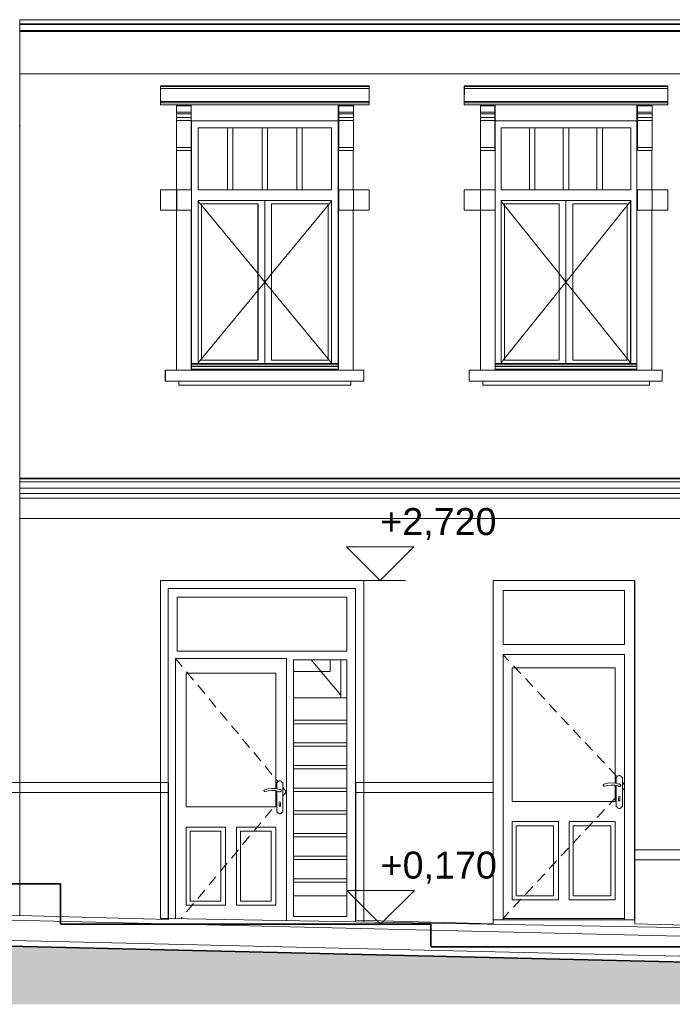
# Model space of a CAD drawing. Header units: millimetres. Extents: x -27785 to 104762, y -947 to 11132.
# Tile 37 of 146: x -15966 to -11124, y -426 to 6882. Entities that reach past the tile are written whole.
import ezdxf

# ---------------------------------------------------------------- set-up
doc = ezdxf.new("R2010")
doc.units = ezdxf.units.MM
doc.header["$MEASUREMENT"] = 0
doc.linetypes.add('čárkovaná 3', pattern=[1.5, 1, -0.5])
for name, color, linetype in [('POHLED JIŽNÍ_1_Bourané_3D prvky fasada stavajici', 7, 'Continuous'), ('POHLED JIŽNÍ_1_Bourané_Konstrukce - krov', 7, 'Continuous'), ('POHLED JIŽNÍ_1_Bourané_Konstrukce - nosné', 7, 'Continuous'), ('POHLED JIŽNÍ_1_Bourané_Konstrukce - římsy', 7, 'Continuous'), ('POHLED JIŽNÍ_1_Bourané_Kóty - SP', 7, 'Continuous'), ('POHLED JIŽNÍ_1_Interiér - schodiště', 7, 'Continuous'), ('POHLED JIŽNÍ_1_Konstrukce - nosné', 7, 'Continuous'), ('POHLED JIŽNÍ_1_Kóty - SP', 7, 'Continuous'), ('POHLED JIŽNÍ_1_Situace - terén', 7, 'Continuous'), ('POHLED JIŽNÍ_1_Výplně – Řezové', 7, 'Continuous')]:
    doc.layers.add(name, color=color, linetype=linetype)
doc.styles.add('GENEROVANÝ_STYL_1', font='txt')

msp = doc.modelspace()

# ---------------------------------------------------------------- hatches: boundary and pattern name
at = {"layer": 'POHLED JIŽNÍ_1_Výplně – Řezové', "linetype": 'Continuous', "lineweight": 13}
msp.add_hatch(color=253, dxfattribs=at).paths.add_polyline_path([(-27785, -425.7), (2046.4, -425.7), (-115.4, -370.9), (-27785, 284)])

# ---------------------------------------------------------------- linework, layer by layer
at = {"layer": 'POHLED JIŽNÍ_1_Bourané_3D prvky fasada stavajici', "color": 7, "linetype": 'Continuous', "lineweight": 13}
for p, q in [((-14921.5, 6385.6), (-14921.8, 6391.8)), ((-14921.8, 6391.8), (-14921.8, 6250)), ((-13372.9, 6391.8), (-14921.8, 6391.8)), ((-14921.6, 6274.3), (-14921.5, 6371.1)), ((-14921.5, 6371.1), (-14921.5, 6385.6)), ((-13372.6, 6385.6), (-14921.5, 6385.6)), ((-13372.6, 6371.1), (-14921.5, 6371.1)), ((-13372.6, 6371.1), (-14921.5, 6371.1)), ((-13372.6, 6385.6), (-13372.9, 6391.8)), ((-13372.6, 6371.1), (-13372.6, 6385.6)), ((-13372.6, 6274.3), (-13372.6, 6371.1)), ((-12666.5, 6385.6), (-12666.8, 6391.8)), ((-12666.8, 6391.8), (-12666.8, 6250)), ((-11157.9, 6391.8), (-12666.8, 6391.8)), ((-12666.6, 6274.3), (-12666.5, 6371.1)), ((-12666.5, 6371.1), (-12666.5, 6385.6)), ((-11157.6, 6385.6), (-12666.5, 6385.6)), ((-11157.6, 6371.1), (-12666.5, 6371.1)), ((-11157.6, 6371.1), (-12666.5, 6371.1)), ((-11157.6, 6385.6), (-11157.9, 6391.8)), ((-11157.6, 6371.1), (-11157.6, 6385.6)), ((-11157.6, 6274.3), (-11157.6, 6371.1)), ((-14921.8, 6250), (-14921.7, 6250)), ((-13372.8, 6250.3), (-14921.7, 6250.3)), ((-14921.7, 6250.3), (-14921.7, 6250.3)), ((-13372.8, 6250), (-14921.7, 6250)), ((-14921.6, 6264.8), (-14921.6, 6274.3)), ((-14921.6, 6250.7), (-14921.6, 6264.8)), ((-13372.6, 6264.8), (-14921.6, 6264.8)), ((-13372.6, 6250.7), (-14921.6, 6250.7)), ((-14921.6, 6250.7), (-14921.6, 6250.7)), ((-13372.6, 6274.3), (-14921.5, 6274.3)), ((-14802.7, 5618.1), (-14802.7, 6250)), ((-14802.4, 6249.9), (-14802.6, 6249.9)), ((-14802.5, 6212.8), (-14802.4, 6226.8)), ((-14802.5, 6196.7), (-14802.5, 6212.8)), ((-14802.4, 6242.4), (-14802.4, 6249.9)), ((-14694.1, 6249.9), (-14802.4, 6249.9)), ((-14802.4, 6237), (-14802.4, 6242.4)), ((-14694.1, 6242.4), (-14802.4, 6242.4)), ((-14802.4, 6226.8), (-14802.4, 6237)), ((-14694.2, 6237), (-14694.1, 6242.4)), ((-14694.2, 6226.8), (-14694.2, 6237)), ((-14694.2, 6212.8), (-14694.2, 6226.8)), ((-14694.2, 6196.7), (-14694.2, 6212.8)), ((-14694.1, 6242.4), (-14694.1, 6249.9)), ((-14692.2, 5618.1), (-14692.2, 6250)), ((-14692.2, 6250), (-13602.2, 6250)), ((-13602.2, 6130), (-13602.2, 6250)), ((-13601.4, 4280), (-13601.4, 6250)), ((-13601.4, 4280), (-13601.4, 6250)), ((-13596.8, 6249.9), (-13597, 6249.9)), ((-13597, 6249.9), (-13597, 5910.8)), ((-13596.9, 6237), (-13596.8, 6242.4)), ((-13596.9, 6226.8), (-13596.9, 6237)), ((-13596.9, 6212.8), (-13596.9, 6226.8)), ((-13596.9, 6196.7), (-13596.9, 6212.8)), ((-13596.8, 6242.4), (-13596.8, 6249.9)), ((-13488.6, 6249.9), (-13596.8, 6249.9)), ((-13488.6, 6242.4), (-13596.8, 6242.4)), ((-13490.9, 6249.9), (-13490.9, 6250)), ((-13488.7, 6226.8), (-13488.6, 6237)), ((-13488.7, 6212.8), (-13488.7, 6226.8)), ((-13488.7, 6196.7), (-13488.7, 6212.8)), ((-13488.6, 6242.4), (-13488.6, 6249.9)), ((-13488.6, 6237), (-13488.6, 6242.4)), ((-13372.8, 6250.3), (-13372.6, 6250.7)), ((-13372.8, 6250), (-13372.8, 6250.3)), ((-13372.6, 6264.8), (-13372.6, 6274.3)), ((-13372.6, 6250.7), (-13372.6, 6264.8)), ((-12666.8, 6250), (-12666.7, 6250)), ((-11157.8, 6250.3), (-12666.7, 6250.3)), ((-12666.7, 6250.3), (-12666.7, 6250.3)), ((-11157.8, 6250), (-12666.7, 6250)), ((-12666.6, 6264.8), (-12666.6, 6274.3)), ((-12666.6, 6250.7), (-12666.6, 6264.8)), ((-11157.6, 6264.8), (-12666.6, 6264.8)), ((-11157.6, 6250.7), (-12666.6, 6250.7)), ((-12666.6, 6250.7), (-12666.6, 6250.7)), ((-11157.6, 6274.3), (-12666.5, 6274.3)), ((-12547.7, 5618.1), (-12547.7, 6250)), ((-12547.4, 6249.9), (-12547.6, 6249.9)), ((-12547.5, 6212.8), (-12547.4, 6226.8)), ((-12547.5, 6196.7), (-12547.5, 6212.8)), ((-12547.4, 6242.4), (-12547.4, 6249.9)), ((-12439.1, 6249.9), (-12547.4, 6249.9)), ((-12547.4, 6237), (-12547.4, 6242.4)), ((-12439.1, 6242.4), (-12547.4, 6242.4)), ((-12547.4, 6226.8), (-12547.4, 6237)), ((-12439.2, 6237), (-12439.1, 6242.4)), ((-12439.2, 6226.8), (-12439.2, 6237)), ((-12439.2, 6212.8), (-12439.2, 6226.8)), ((-12439.2, 6196.7), (-12439.2, 6212.8)), ((-12439.1, 6242.4), (-12439.1, 6249.9)), ((-12437.2, 5618.1), (-12437.2, 6250)), ((-12437.2, 6250), (-11387.2, 6250)), ((-11387.2, 6130), (-11387.2, 6250)), ((-11386.4, 4309.9), (-11386.4, 6250)), ((-11386.4, 4280), (-11386.4, 6250)), ((-11381.8, 6249.9), (-11382, 6249.9)), ((-11382, 6249.9), (-11382, 5910.8)), ((-11381.9, 6237), (-11381.8, 6242.4)), ((-11381.9, 6226.8), (-11381.9, 6237)), ((-11381.9, 6212.8), (-11381.9, 6226.8)), ((-11381.9, 6196.7), (-11381.9, 6212.8)), ((-11381.8, 6242.4), (-11381.8, 6249.9)), ((-11273.6, 6249.9), (-11381.8, 6249.9)), ((-11273.6, 6242.4), (-11381.8, 6242.4)), ((-11275.9, 6249.9), (-11275.9, 6250)), ((-11273.7, 6226.8), (-11273.6, 6237)), ((-11273.7, 6212.8), (-11273.7, 6226.8)), ((-11273.7, 6196.7), (-11273.7, 6212.8)), ((-11273.6, 6242.4), (-11273.6, 6249.9)), ((-11273.6, 6237), (-11273.6, 6242.4)), ((-11157.8, 6250.3), (-11157.6, 6250.7)), ((-11157.8, 6250), (-11157.8, 6250.3)), ((-11157.6, 6264.8), (-11157.6, 6274.3)), ((-11157.6, 6250.7), (-11157.6, 6264.8)), ((-14802.5, 6182.5), (-14802.5, 6196.7)), ((-14694.2, 6196.7), (-14802.5, 6196.7)), ((-14802.5, 6176.5), (-14802.5, 6182.5)), ((-14694.2, 6182.5), (-14802.5, 6182.5)), ((-14802.5, 6166.9), (-14802.5, 6176.5)), ((-14802.5, 6155), (-14802.5, 6166.9)), ((-14694.3, 6155), (-14802.5, 6155)), ((-14802.5, 6133.5), (-14802.5, 6155)), ((-14694.3, 6176.5), (-14694.2, 6182.5)), ((-14694.3, 6166.9), (-14694.3, 6176.5)), ((-14694.3, 6155), (-14694.3, 6166.9)), ((-14694.3, 6133.5), (-14694.3, 6155)), ((-14694.2, 6182.5), (-14694.2, 6196.7)), ((-13597, 6176.5), (-13596.9, 6182.5)), ((-13597, 6166.9), (-13597, 6176.5)), ((-13597, 6155), (-13597, 6166.9)), ((-13488.8, 6155), (-13597, 6155)), ((-13597, 6133.5), (-13597, 6155)), ((-13596.9, 6182.5), (-13596.9, 6196.7)), ((-13488.7, 6196.7), (-13596.9, 6196.7)), ((-13488.7, 6182.5), (-13596.9, 6182.5)), ((-13488.8, 6155), (-13488.7, 6166.9)), ((-13488.8, 6133.5), (-13488.8, 6155)), ((-13488.7, 6182.5), (-13488.7, 6196.7)), ((-13488.7, 6176.5), (-13488.7, 6182.5)), ((-13488.7, 6166.9), (-13488.7, 6176.5)), ((-12547.5, 6182.5), (-12547.5, 6196.7)), ((-12439.2, 6196.7), (-12547.5, 6196.7)), ((-12547.5, 6176.5), (-12547.5, 6182.5)), ((-12439.2, 6182.5), (-12547.5, 6182.5)), ((-12547.5, 6166.9), (-12547.5, 6176.5)), ((-12547.5, 6155), (-12547.5, 6166.9)), ((-12439.3, 6155), (-12547.5, 6155)), ((-12547.5, 6133.5), (-12547.5, 6155)), ((-12439.3, 6176.5), (-12439.2, 6182.5)), ((-12439.3, 6166.9), (-12439.3, 6176.5)), ((-12439.3, 6155), (-12439.3, 6166.9)), ((-12439.3, 6133.5), (-12439.3, 6155)), ((-12439.2, 6182.5), (-12439.2, 6196.7)), ((-11382, 6176.5), (-11381.9, 6182.5)), ((-11382, 6166.9), (-11382, 6176.5)), ((-11382, 6155), (-11382, 6166.9)), ((-11273.7, 6155), (-11382, 6155)), ((-11382, 6133.5), (-11382, 6155)), ((-11381.9, 6182.5), (-11381.9, 6196.7)), ((-11273.7, 6196.7), (-11381.9, 6196.7)), ((-11273.7, 6182.5), (-11381.9, 6182.5)), ((-11273.7, 6182.5), (-11273.7, 6196.7)), ((-11273.7, 6176.5), (-11273.7, 6182.5)), ((-11273.7, 6166.9), (-11273.7, 6176.5)), ((-11273.7, 6155), (-11273.7, 6166.9)), ((-11273.7, 6133.5), (-11273.7, 6155)), ((-14694.3, 6133.5), (-14802.5, 6133.5)), ((-14802.5, 6130.1), (-14802.5, 6133.5)), ((-14802.5, 6120.1), (-14802.5, 6130.1)), ((-14802.4, 6105.3), (-14802.5, 6120.1)), ((-14802.5, 6073.5), (-14802.4, 6088.7)), ((-14802.5, 6062.5), (-14802.5, 6073.5)), ((-14802.4, 6088.7), (-14802.4, 6105.3)), ((-14694.2, 6130.1), (-14694.3, 6133.5)), ((-14694.2, 6120.1), (-14694.2, 6130.1)), ((-14694.2, 6105.3), (-14694.2, 6120.1)), ((-14694.2, 6088.7), (-14694.2, 6105.3)), ((-14694.2, 6073.5), (-14694.2, 6088.7)), ((-14694.2, 6062.5), (-14694.2, 6073.5)), ((-14692.2, 6130), (-13602.2, 6130)), ((-13488.8, 6133.5), (-13597, 6133.5)), ((-13597, 6130.1), (-13597, 6133.5)), ((-13596.9, 6120.1), (-13597, 6130.1)), ((-13596.9, 6105.3), (-13596.9, 6120.1)), ((-13596.9, 6088.7), (-13596.9, 6105.3)), ((-13596.9, 6073.5), (-13596.9, 6088.7)), ((-13596.9, 6062.5), (-13596.9, 6073.5)), ((-13488.7, 6130.1), (-13488.8, 6133.5)), ((-13488.7, 6120.1), (-13488.7, 6130.1)), ((-13488.7, 6105.3), (-13488.7, 6120.1)), ((-13488.7, 6088.7), (-13488.7, 6105.3)), ((-13488.7, 6073.5), (-13488.7, 6088.7)), ((-13488.7, 6062.5), (-13488.7, 6073.5)), ((-12439.3, 6133.5), (-12547.5, 6133.5)), ((-12547.5, 6130.1), (-12547.5, 6133.5)), ((-12547.5, 6120.1), (-12547.5, 6130.1)), ((-12547.4, 6105.3), (-12547.5, 6120.1)), ((-12547.5, 6073.5), (-12547.4, 6088.7)), ((-12547.5, 6062.5), (-12547.5, 6073.5)), ((-12547.4, 6088.7), (-12547.4, 6105.3)), ((-12439.2, 6130.1), (-12439.3, 6133.5)), ((-12439.2, 6120.1), (-12439.2, 6130.1)), ((-12439.2, 6105.3), (-12439.2, 6120.1)), ((-12439.2, 6088.7), (-12439.2, 6105.3)), ((-12439.2, 6073.5), (-12439.2, 6088.7)), ((-12439.2, 6062.5), (-12439.2, 6073.5)), ((-12437.2, 6130), (-11387.2, 6130)), ((-11273.7, 6133.5), (-11382, 6133.5)), ((-11381.9, 6130.1), (-11382, 6133.5)), ((-11381.9, 6120.1), (-11381.9, 6130.1)), ((-11381.9, 6105.3), (-11381.9, 6120.1)), ((-11381.9, 6088.7), (-11381.9, 6105.3)), ((-11381.9, 6073.5), (-11381.9, 6088.7)), ((-11381.9, 6062.5), (-11381.9, 6073.5)), ((-11273.7, 6130.1), (-11273.7, 6133.5)), ((-11273.7, 6120.1), (-11273.7, 6130.1)), ((-11273.6, 6105.3), (-11273.7, 6120.1)), ((-11273.7, 6073.5), (-11273.6, 6088.7)), ((-11273.7, 6062.5), (-11273.7, 6073.5)), ((-11273.6, 6088.7), (-11273.6, 6105.3)), ((-14802.6, 6035), (-14802.5, 6058)), ((-14802.6, 6010.3), (-14802.6, 6035)), ((-14802.6, 5985.4), (-14802.6, 6010.3)), ((-14802.5, 6058), (-14802.5, 6062.5)), ((-14694.3, 6058), (-14694.2, 6062.5)), ((-14694.3, 6035), (-14694.3, 6058)), ((-14694.3, 6010.3), (-14694.3, 6035)), ((-14694.3, 5985.4), (-14694.3, 6010.3)), ((-13597, 6058), (-13596.9, 6062.5)), ((-13597, 6035), (-13597, 6058)), ((-13597, 6010.3), (-13597, 6035)), ((-13597, 5985.4), (-13597, 6010.3)), ((-13488.8, 6035), (-13488.7, 6058)), ((-13488.8, 6010.3), (-13488.8, 6035)), ((-13488.8, 5985.4), (-13488.8, 6010.3)), ((-13488.7, 6058), (-13488.7, 6062.5)), ((-12547.6, 6010.3), (-12547.5, 6035)), ((-12547.6, 5985.4), (-12547.6, 6010.3)), ((-12547.5, 6058), (-12547.5, 6062.5)), ((-12547.5, 6035), (-12547.5, 6058)), ((-12439.3, 6058), (-12439.2, 6062.5)), ((-12439.3, 6035), (-12439.3, 6058)), ((-12439.3, 6010.3), (-12439.3, 6035)), ((-12439.3, 5985.4), (-12439.3, 6010.3)), ((-11382, 6058), (-11381.9, 6062.5)), ((-11382, 6035), (-11382, 6058)), ((-11382, 6010.3), (-11382, 6035)), ((-11382, 5985.4), (-11382, 6010.3)), ((-11273.8, 6035), (-11273.7, 6058)), ((-11273.8, 6010.3), (-11273.8, 6035)), ((-11273.8, 5985.4), (-11273.8, 6010.3)), ((-11273.7, 6058), (-11273.7, 6062.5)), ((-14802.5, 5981.9), (-14802.6, 5985.4)), ((-14802.5, 5973.5), (-14802.5, 5981.9)), ((-14802.5, 5962), (-14802.5, 5973.5)), ((-14802.5, 5949.8), (-14802.5, 5962)), ((-14802.5, 5939.8), (-14802.5, 5949.8)), ((-14802.5, 5934.2), (-14802.5, 5939.8)), ((-14802.5, 5910.8), (-14802.5, 5934.2)), ((-14694.3, 5934.2), (-14802.5, 5934.2)), ((-14694.3, 5981.9), (-14694.3, 5985.4)), ((-14694.3, 5973.5), (-14694.3, 5981.9)), ((-14694.3, 5962), (-14694.3, 5973.5)), ((-14694.3, 5949.8), (-14694.3, 5962)), ((-14694.3, 5939.8), (-14694.3, 5949.8)), ((-14694.3, 5934.2), (-14694.3, 5939.8)), ((-14694.3, 5910.8), (-14694.3, 5934.2)), ((-13597, 5981.9), (-13597, 5985.4)), ((-13597, 5973.5), (-13597, 5981.9)), ((-13597, 5962), (-13597, 5973.5)), ((-13597, 5949.8), (-13597, 5962)), ((-13597, 5939.8), (-13597, 5949.8)), ((-13597, 5934.2), (-13597, 5939.8)), ((-13597, 5910.8), (-13597, 5934.2)), ((-13488.8, 5934.2), (-13597, 5934.2)), ((-13488.7, 5981.9), (-13488.8, 5985.4)), ((-13488.8, 5934.2), (-13488.7, 5939.8)), ((-13488.8, 5910.8), (-13488.8, 5934.2)), ((-13488.7, 5973.5), (-13488.7, 5981.9)), ((-13488.7, 5962), (-13488.7, 5973.5)), ((-13488.7, 5949.8), (-13488.7, 5962)), ((-13488.7, 5939.8), (-13488.7, 5949.8)), ((-12547.5, 5981.9), (-12547.6, 5985.4)), ((-12547.5, 5973.5), (-12547.5, 5981.9)), ((-12547.5, 5962), (-12547.5, 5973.5)), ((-12547.5, 5949.8), (-12547.5, 5962)), ((-12547.5, 5939.8), (-12547.5, 5949.8)), ((-12547.5, 5934.2), (-12547.5, 5939.8)), ((-12547.5, 5910.8), (-12547.5, 5934.2)), ((-12439.3, 5934.2), (-12547.5, 5934.2)), ((-12439.3, 5981.9), (-12439.3, 5985.4)), ((-12439.3, 5973.5), (-12439.3, 5981.9)), ((-12439.2, 5962), (-12439.3, 5973.5)), ((-12439.3, 5939.8), (-12439.2, 5949.8)), ((-12439.3, 5934.2), (-12439.3, 5939.8)), ((-12439.3, 5910.8), (-12439.3, 5934.2)), ((-12439.2, 5949.8), (-12439.2, 5962)), ((-11382, 5981.9), (-11382, 5985.4)), ((-11382, 5973.5), (-11382, 5981.9)), ((-11382, 5962), (-11382, 5973.5)), ((-11382, 5949.8), (-11382, 5962)), ((-11382, 5939.8), (-11382, 5949.8)), ((-11382, 5934.2), (-11382, 5939.8)), ((-11382, 5910.8), (-11382, 5934.2)), ((-11273.8, 5934.2), (-11382, 5934.2)), ((-11273.7, 5981.9), (-11273.8, 5985.4)), ((-11273.8, 5934.2), (-11273.7, 5939.8)), ((-11273.8, 5910.8), (-11273.8, 5934.2)), ((-11273.7, 5973.5), (-11273.7, 5981.9)), ((-11273.7, 5962), (-11273.7, 5973.5)), ((-11273.7, 5949.8), (-11273.7, 5962)), ((-11273.7, 5939.8), (-11273.7, 5949.8)), ((-14802.6, 4280), (-14802.6, 5910.8)), ((-14694.3, 5910.8), (-14802.5, 5910.8)), ((-13488.8, 5910.8), (-13597, 5910.8)), ((-13490.9, 5618.1), (-13490.9, 5910.8)), ((-12547.6, 4280), (-12547.6, 5910.8)), ((-12439.3, 5910.8), (-12547.5, 5910.8)), ((-11273.8, 5910.8), (-11382, 5910.8)), ((-11275.9, 5618.1), (-11275.9, 5910.8)), ((-14921.8, 5618.1), (-14921.8, 5468.1)), ((-14921.8, 5618.1), (-14921.7, 5618.1)), ((-14921.7, 5618.1), (-14802.6, 5618.1)), ((-14921.7, 5468.1), (-14921.7, 5618.1)), ((-14800.4, 5468.1), (-14800.4, 5618.1)), ((-14800.4, 5618.1), (-14800.4, 5618.1)), ((-14800.4, 5618.1), (-14692.1, 5618.1)), ((-14692.1, 5468.1), (-14692.1, 5618.1)), ((-13597, 5468.1), (-13597, 5618.1)), ((-13597, 5618.1), (-13488.8, 5618.1)), ((-13488.8, 5468.1), (-13488.8, 5618.1)), ((-13488.8, 5618.1), (-13372.8, 5618.1)), ((-13372.8, 5468.1), (-13372.8, 5618.1)), ((-12666.8, 5618.1), (-12666.8, 5468.1)), ((-12666.8, 5618.1), (-12666.7, 5618.1)), ((-12666.7, 5618.1), (-12547.6, 5618.1)), ((-12666.7, 5468.1), (-12666.7, 5618.1)), ((-12545.4, 5468.1), (-12545.4, 5618.1)), ((-12545.4, 5618.1), (-12545.4, 5618.1)), ((-12545.4, 5618.1), (-12437.1, 5618.1)), ((-12437.1, 5468.1), (-12437.1, 5618.1)), ((-11382, 5468.1), (-11382, 5618.1)), ((-11382, 5618.1), (-11273.7, 5618.1)), ((-11273.7, 5468.1), (-11273.7, 5618.1)), ((-11273.7, 5618.1), (-11157.8, 5618.1)), ((-11157.8, 5468.1), (-11157.8, 5618.1)), ((-14921.8, 5468.1), (-14921.7, 5468.1)), ((-14921.7, 5468.1), (-14802.6, 5468.1)), ((-14802.7, 4280), (-14802.7, 5468.1)), ((-14800.4, 5468.1), (-14800.4, 5468.1)), ((-14800.4, 5468.1), (-14692.1, 5468.1)), ((-14692.2, 4280), (-14692.2, 5468.1)), ((-13597, 5468.1), (-13488.8, 5468.1)), ((-13490.9, 4280), (-13490.9, 5468.1)), ((-13488.8, 5468.1), (-13372.8, 5468.1)), ((-12666.8, 5468.1), (-12666.7, 5468.1)), ((-12666.7, 5468.1), (-12547.6, 5468.1)), ((-12547.7, 4280), (-12547.7, 5468.1)), ((-12545.4, 5468.1), (-12545.4, 5468.1)), ((-12545.4, 5468.1), (-12437.1, 5468.1)), ((-12437.2, 4280), (-12437.2, 5468.1)), ((-11382, 5468.1), (-11273.7, 5468.1)), ((-11275.9, 4280), (-11275.9, 5468.1)), ((-11273.7, 5468.1), (-11157.8, 5468.1)), ((-14885.2, 4199.6), (-14885.2, 4279.6)), ((-14884.9, 4199.6), (-14884.9, 4279.6)), ((-14884.9, 4279.6), (-14884.9, 4279.6)), ((-14884.9, 4279.6), (-13412.6, 4279.6)), ((-14802.7, 4280), (-14802.6, 4280)), ((-14802.6, 4280), (-14692.2, 4280)), ((-13601.4, 4280), (-13490.9, 4280)), ((-13412.6, 4199.6), (-13412.6, 4279.6)), ((-12630.2, 4199.6), (-12630.2, 4279.6)), ((-12629.9, 4199.6), (-12629.9, 4279.6)), ((-12629.9, 4279.6), (-12629.9, 4279.6)), ((-12629.9, 4279.6), (-11197.6, 4279.6)), ((-12547.7, 4280), (-12547.6, 4280)), ((-12547.6, 4280), (-12437.2, 4280)), ((-11386.4, 4280), (-11386.4, 4288)), ((-11386.4, 4280), (-11275.9, 4280)), ((-11197.6, 4199.6), (-11197.6, 4279.6)), ((-14885.2, 4199.6), (-14884.9, 4199.6)), ((-14884.9, 4199.6), (-13412.6, 4199.6)), ((-14785.5, 4168.4), (-14785.5, 4198.4)), ((-14785.5, 4168.4), (-14785.3, 4168.4)), ((-14785.3, 4168.4), (-14785.3, 4198.4)), ((-14785.3, 4198.4), (-14785.3, 4198.4)), ((-14785.3, 4198.4), (-13508.5, 4198.4)), ((-14785.3, 4168.4), (-13508.5, 4168.4)), ((-13508.5, 4168.4), (-13508.5, 4198.4)), ((-12630.2, 4199.6), (-12629.9, 4199.6)), ((-12629.9, 4199.6), (-11197.6, 4199.6)), ((-12530.5, 4168.4), (-12530.5, 4198.4)), ((-12530.5, 4168.4), (-12530.3, 4168.4)), ((-12530.3, 4168.4), (-12530.3, 4198.4)), ((-12530.3, 4198.4), (-12530.3, 4198.4)), ((-12530.3, 4198.4), (-11293.5, 4198.4)), ((-12530.3, 4168.4), (-11293.5, 4168.4)), ((-11293.5, 4168.4), (-11293.5, 4198.4))]:
    msp.add_line(p, q, dxfattribs=at)
at = {"layer": 'POHLED JIŽNÍ_1_Bourané_Konstrukce - krov', "color": 7, "linetype": 'Continuous', "lineweight": 13}
for p, q in [((-15964.5, 6881.8), (-15964.5, 6564.6)), ((-15964.5, 6880), (-339.6, 6880)), ((-15964.5, 6564.6), (-15965, 6291.8)), ((-15965, 6291.8), (-15965, 6091.8)), ((-15969.7, 6091.8), (-15965, 6091.8)), ((-15965, 6091.8), (-15965, 233.8))]:
    msp.add_line(p, q, dxfattribs=at)
at = {"layer": 'POHLED JIŽNÍ_1_Bourané_Konstrukce - nosné', "color": 7, "linetype": 'Continuous', "lineweight": 13}
for p, q in [((-169.5, 6846.9), (-15964.5, 6846.9)), ((-169.6, 6795.4), (-15964.5, 6795.4)), ((-15964.5, 6795.4), (-14938.5, 6795.4)), ((-14938.5, 6795.4), (-2309, 6795.4)), ((-14692, 4280), (-14692, 6130)), ((-14642.4, 5620), (-14642.4, 6080)), ((-14642.4, 6080), (-13652.4, 6080)), ((-14424.9, 6080), (-14424.9, 5620)), ((-14384.9, 5620), (-14384.9, 6080)), ((-14167.4, 6080), (-14167.4, 5620)), ((-14127.4, 5620), (-14127.4, 6080)), ((-13909.9, 6080), (-13909.9, 5620)), ((-13869.9, 5620), (-13869.9, 6080)), ((-13652.4, 5620), (-13652.4, 6080)), ((-13652.4, 6080), (-13652.4, 5620)), ((-13602.4, 4330), (-13602.4, 6130)), ((-13602.2, 6130), (-13602, 6130)), ((-13602, 6130), (-13602, 4310)), ((-12392.4, 5620), (-12392.4, 6080)), ((-12392.4, 6080), (-11432.4, 6080)), ((-12182.4, 6080), (-12182.4, 5620)), ((-12142.4, 5620), (-12142.4, 6080)), ((-11932.4, 6080), (-11932.4, 5620)), ((-11892.4, 5620), (-11892.4, 6080)), ((-11682.4, 6080), (-11682.4, 5620)), ((-11642.4, 5620), (-11642.4, 6080)), ((-11432.4, 5620), (-11432.4, 6080)), ((-11432.4, 6080), (-11432.4, 5620)), ((-11387.2, 6130), (-11386.4, 6130)), ((-13652.4, 5620), (-14642.4, 5620)), ((-11432.4, 5620), (-12392.4, 5620)), ((-14642.4, 4330), (-14642.4, 5540)), ((-14642.4, 5540), (-13652.4, 5540)), ((-14642.4, 5534.6), (-14617.4, 5504.4)), ((-14617.4, 4355), (-14617.4, 5515)), ((-14617.4, 5515), (-14197.4, 5515)), ((-14617.4, 5504.4), (-14197.4, 4995.6)), ((-14197.5, 4355), (-14197.5, 5515)), ((-14197.4, 5515), (-14197.4, 4355)), ((-14147.4, 4330), (-14147.4, 5540)), ((-14097.4, 4355), (-14097.4, 5515)), ((-14097.4, 5515), (-13677.4, 5515)), ((-13677.4, 5504.4), (-14097.4, 4995.6)), ((-13677.5, 4355), (-13677.5, 5515)), ((-13652.4, 5534.7), (-13677.4, 5504.4)), ((-13677.4, 5515), (-13677.4, 4355)), ((-13652.4, 5540), (-13652.4, 4330)), ((-13652.4, 5540), (-13652.4, 4330)), ((-12392.4, 4330), (-12392.4, 5540)), ((-12392.4, 5540), (-11432.4, 5540)), ((-12392.4, 5533.7), (-12367.5, 5502.6)), ((-12367.5, 4355), (-12367.5, 5515)), ((-12367.5, 5515), (-11962.5, 5515)), ((-12367.5, 5502.6), (-11962.5, 4997.4)), ((-11962.5, 5515), (-11962.5, 4355)), ((-11962.5, 4355), (-11962.5, 5515)), ((-11912.5, 4330), (-11912.5, 5540)), ((-11862.5, 4355), (-11862.5, 5515)), ((-11862.5, 5515), (-11457.5, 5515)), ((-11457.5, 5502.6), (-11862.5, 4997.4)), ((-11432.5, 5533.8), (-11457.5, 5502.6)), ((-11457.5, 5515), (-11457.5, 4355)), ((-11457.5, 4355), (-11457.5, 5515)), ((-11432.5, 5540), (-11432.5, 4330)), ((-11432.4, 5540), (-11432.4, 4330)), ((-14197.4, 4995.6), (-14147.4, 4935)), ((-14097.4, 4995.6), (-14147.4, 4935)), ((-11962.5, 4997.4), (-11912.5, 4935)), ((-11862.5, 4997.4), (-11912.5, 4935)), ((-14197.4, 4874.4), (-14147.4, 4935)), ((-14097.4, 4874.4), (-14147.4, 4935)), ((-11962.5, 4872.6), (-11912.5, 4935)), ((-11862.5, 4872.6), (-11912.5, 4935)), ((-14617.4, 4365.6), (-14197.4, 4874.4)), ((-13677.4, 4365.6), (-14097.4, 4874.4)), ((-12367.5, 4367.4), (-11962.5, 4872.6)), ((-11457.5, 4367.4), (-11862.5, 4872.6)), ((-14692, 4330), (-13602.4, 4330)), ((-14692, 4320), (-13602.4, 4320)), ((-14642.4, 4335.4), (-14617.4, 4365.6)), ((-14197.4, 4355), (-14617.4, 4355)), ((-13677.4, 4355), (-14097.4, 4355)), ((-13652.4, 4335.3), (-13677.4, 4365.6)), ((-13602.4, 4330), (-13602.4, 4320)), ((-13602.4, 4320), (-13602, 4310)), ((-12437.2, 4330), (-11386.4, 4330)), ((-12437.2, 4320), (-11386.4, 4320)), ((-12392.4, 4336.3), (-12367.5, 4367.4)), ((-11962.5, 4355), (-12367.5, 4355)), ((-11457.5, 4355), (-11862.5, 4355)), ((-11432.5, 4336.2), (-11457.5, 4367.4)), ((-14692, 4310), (-14691.9, 4308)), ((-14691.9, 4288), (-14692, 4298)), ((-13602, 4280), (-14692, 4280)), ((-14691.9, 4308), (-14691.9, 4288)), ((-14691.9, 4308), (-13602, 4308)), ((-14691.9, 4288), (-13602, 4288)), ((-13602.4, 4280), (-13602.4, 4288)), ((-13602, 4310), (-13602, 4308)), ((-13602, 4308), (-13602, 4288)), ((-13602, 4288), (-13602, 4280)), ((-12437.2, 4308), (-11386.4, 4308)), ((-12437.2, 4288), (-11386.4, 4288)), ((-11386.4, 4280), (-12437.2, 4280)), ((-697.2, 3475.2), (-15965, 3475.2)), ((-697.2, 3452.5), (-15965, 3452.5)), ((-697.3, 3404.7), (-15965, 3404.7)), ((-697.3, 3364.6), (-15965, 3364.6)), ((-697.4, 3364.5), (-15965, 3364.5)), ((-697.4, 3331.1), (-15965, 3331.1)), ((-12452.3, 200), (-12452.3, 2720)), ((-12452.3, 2720), (-11402.3, 2720)), ((-11403.6, 2720), (-11403.6, 2644.9)), ((-11402.3, 2720), (-11402.3, 200)), ((-14863.1, 2660), (-13473.1, 2660)), ((-14863.1, 2594.9), (-14863.1, 2660)), ((-13473.1, 2660), (-13473.1, 2594.9)), ((-11478.6, 2645), (-12378.6, 2645)), ((-12378.6, 2645), (-12378.6, 2644.9)), ((-12378.6, 2644.9), (-12378.6, 2245)), ((-11478.7, 2645), (-11478.7, 2245)), ((-11478.6, 2645), (-11478.7, 2644.9)), ((-11478.6, 2644.9), (-11478.6, 2645)), ((-11478.6, 2644.9), (-11478.6, 2245)), ((-11403.6, 2644.9), (-11403.6, 200)), ((-14863.1, 210), (-14863.1, 2594.9)), ((-14798.1, 2595), (-13538.1, 2595)), ((-14798.1, 2594.9), (-14798.1, 2595)), ((-14798.1, 2594.9), (-14798.1, 2195)), ((-13538.1, 2595), (-13538.4, 2595)), ((-13538.4, 2595), (-13538.4, 2594.9)), ((-13538.4, 2195), (-13538.4, 2594.9)), ((-13538.4, 2594.9), (-13538.1, 2594.9)), ((-13538.1, 2594.9), (-13538.1, 2195)), ((-13473.1, 2594.9), (-13473.1, 185.5)), ((-14798, 2195), (-14798.1, 2195)), ((-14798, 2195), (-13538.2, 2195)), ((-13538.1, 2195), (-13538.1, 2195)), ((-12378.6, 2245), (-12378.5, 2245)), ((-12378.5, 2245), (-11478.7, 2245)), ((-11478.7, 2245), (-11478.6, 2245)), ((-14810.1, 209.1), (-14810.1, 2142)), ((-14810.1, 2142), (-14798.1, 2142)), ((-14810.1, 2142), (-14759, 2080.5)), ((-13986.1, 2142), (-14798.1, 2142)), ((-13986.1, 2032), (-13986.1, 2142)), ((-13933.1, 2130), (-13538.2, 2130)), ((-13933.1, 2129.9), (-13933.1, 2130)), ((-13933.1, 2129.9), (-13933.1, 225)), ((-13582.2, 1868.2), (-13803.9, 2130)), ((-13662.4, 2045.5), (-13662.4, 2130)), ((-13582.2, 2130), (-13582.2, 1850)), ((-13538.4, 225), (-13538.4, 2130)), ((-13538.4, 225), (-13538.4, 2130)), ((-13538.4, 2130), (-13538.1, 225)), ((-13538.2, 2130), (-13538.1, 2130)), ((-12378.6, 2170), (-12378.6, 212)), ((-11478.6, 2170), (-12378.6, 2170)), ((-12378.6, 2168.9), (-12336.2, 2123.5)), ((-11478.6, 2170), (-11478.8, 212)), ((-11478.6, 212), (-11478.6, 2170)), ((-12310.7, 1080), (-12310.7, 2072)), ((-12310.7, 2072), (-11546.8, 2072)), ((-12302.1, 2086.9), (-12247.5, 2028.4)), ((-11546.8, 1215), (-11546.8, 2072)), ((-11546.8, 2072), (-11546.8, 1215)), ((-14730.1, 1040), (-14730.1, 2032)), ((-14730.1, 2032), (-14066.1, 2032)), ((-14727, 2042), (-14675.8, 1980.5)), ((-14066.2, 1175), (-14066.2, 2032)), ((-14066.1, 2032), (-14066.1, 1175)), ((-13986.1, 310), (-13986.1, 2032)), ((-13933.1, 2045.5), (-13662.4, 2045.5)), ((-12213.4, 1991.8), (-12158.9, 1933.3)), ((-14643.9, 1942.1), (-14592.7, 1880.6)), ((-14560.8, 1842.1), (-14509.6, 1780.6)), ((-12124.8, 1896.8), (-12070.2, 1838.2)), ((-12036.1, 1801.7), (-11981.6, 1743.2)), ((-14477.7, 1742.2), (-14426.5, 1680.6)), ((-11947.5, 1706.6), (-11892.9, 1648.1)), ((-14394.5, 1642.2), (-14343.4, 1580.7)), ((-11858.8, 1611.5), (-11804.3, 1553)), ((-14311.4, 1542.2), (-14260.3, 1480.7)), ((-11770.2, 1516.4), (-11715.6, 1457.9)), ((-14228.3, 1442.3), (-14177.2, 1380.8)), ((-11681.5, 1421.3), (-11627, 1362.8)), ((-14145.2, 1342.3), (-14094, 1280.8)), ((-11592.9, 1326.3), (-11538.3, 1267.8)), ((-14062.1, 1242.4), (-14048.9, 1226.6)), ((-11539.3, 1213.3), (-11539.3, 1260)), ((-11539.2, 1213.3), (-11539.2, 1260)), ((-11539.2, 1260), (-11533.5, 1260)), ((-11533.6, 1260), (-11528.9, 1267.6)), ((-11533.5, 1260), (-11528.9, 1267.6)), ((-11528.9, 1267.6), (-11521.2, 1272)), ((-11528.9, 1267.6), (-11521.2, 1272)), ((-11521.2, 1272), (-11512.3, 1272)), ((-11512.3, 1272), (-11504.5, 1267.6)), ((-11504.5, 1267.6), (-11499.9, 1260)), ((-11499.9, 1260), (-11494.2, 1260)), ((-11494.2, 1260), (-11494.2, 1040)), ((-14123.2, 1174.3), (-14150.2, 1167.2)), ((-14123.2, 1174.3), (-14150.2, 1167.2)), ((-14095.4, 1177.1), (-14123.2, 1174.3)), ((-14123.2, 1174.3), (-14123.2, 1174.3)), ((-14067.5, 1175.3), (-14095.4, 1177.1)), ((-14040.2, 1169.1), (-14067.5, 1175.3)), ((-14058.6, 1173.3), (-14058.6, 1220)), ((-14058.6, 1173.3), (-14058.6, 1220)), ((-14058.6, 1220), (-14052.9, 1220)), ((-14052.9, 1220), (-14048.3, 1227.6)), ((-14052.9, 1220), (-14048.3, 1227.6)), ((-14048.3, 1227.6), (-14040.6, 1232)), ((-14048.3, 1227.6), (-14040.5, 1232)), ((-14040.5, 1232), (-14031.6, 1232)), ((-14033.8, 1169.8), (-14040.2, 1169.1)), ((-14038.3, 1169.3), (-14036.1, 1170)), ((-14036.1, 1170), (-14035, 1169.6)), ((-14028.3, 1166.4), (-14033.8, 1169.8)), ((-14031.6, 1232), (-14023.9, 1227.6)), ((-14023.9, 1227.6), (-14019.3, 1220)), ((-14019.3, 1220), (-14013.6, 1220)), ((-14013.6, 1220), (-14013.6, 1000)), ((-14013.6, 1184), (-13986.1, 1151)), ((-11635.3, 1203.6), (-11635.9, 1198.1)), ((-11635.2, 1203.6), (-11635.9, 1198.1)), ((-11635.9, 1198.1), (-11632.6, 1193.6)), ((-11635.9, 1198.1), (-11632.5, 1193.6)), ((-11630.9, 1207.2), (-11635.3, 1203.6)), ((-11630.9, 1207.2), (-11635.2, 1203.6)), ((-11632.6, 1193.6), (-11632.5, 1193.6)), ((-11632.5, 1193.6), (-11627, 1192.6)), ((-11603.9, 1214.3), (-11630.9, 1207.2)), ((-11603.8, 1214.3), (-11630.9, 1207.2)), ((-11627, 1192.6), (-11602, 1199.2)), ((-11603.8, 1214.3), (-11603.9, 1214.3)), ((-11576, 1217.1), (-11603.8, 1214.3)), ((-11602, 1199.2), (-11576.2, 1201.7)), ((-11576.2, 1201.7), (-11576.2, 1201.7)), ((-11576.2, 1201.7), (-11550.3, 1200.2)), ((-11548.1, 1215.3), (-11576, 1217.1)), ((-11550.4, 1200.2), (-11550.3, 1200.2)), ((-11550.3, 1200.2), (-11525.1, 1194.7)), ((-11520.8, 1209.1), (-11548.1, 1215.3)), ((-11546.8, 1080), (-11546.8, 1199.4)), ((-11546.8, 1199.4), (-11546.8, 1080)), ((-11539.3, 1040), (-11539.3, 1197.8)), ((-11539.2, 1040), (-11539.2, 1197.8)), ((-11525.1, 1194.7), (-11520.1, 1190.6)), ((-11525.1, 1194.7), (-11520.1, 1190.6)), ((-11522.6, 1191.9), (-11523.9, 1193.7)), ((-11521.1, 1191.4), (-11522.6, 1191.9)), ((-11514.4, 1209.8), (-11520.8, 1209.1)), ((-11520.8, 1209.1), (-11520.8, 1209.1)), ((-11520.1, 1190.6), (-11520.1, 1190.6)), ((-11520.1, 1190.6), (-11513.6, 1190.4)), ((-11519, 1209.3), (-11516.7, 1210)), ((-11516.7, 1190), (-11518.5, 1190.6)), ((-11516.7, 1210), (-11515.6, 1209.6)), ((-11515.2, 1190.5), (-11516.7, 1190)), ((-11508.9, 1206.4), (-11514.4, 1209.8)), ((-11513.6, 1190.4), (-11508.4, 1194.2)), ((-11512.7, 1208.7), (-11510.8, 1208.1)), ((-11510.8, 1191.9), (-11512.3, 1191.4)), ((-11510.8, 1208.1), (-11510.1, 1207.2)), ((-11509.9, 1193.1), (-11510.8, 1191.9)), ((-11506.6, 1200.4), (-11508.9, 1206.4)), ((-11508.4, 1194.2), (-11506.6, 1200.4)), ((-11508.2, 1204.4), (-11507.2, 1203.1)), ((-11507.2, 1196.9), (-11508, 1195.9)), ((-11507.2, 1203.1), (-11507.2, 1201.9)), ((-11507.2, 1198.4), (-11507.2, 1196.9)), ((-11494.2, 1220.5), (-11478.8, 1203.9)), ((-11494.2, 1161.5), (-11478.8, 1178.1)), ((-14154.6, 1163.6), (-14155.3, 1158.1)), ((-14154.6, 1163.6), (-14155.3, 1158.1)), ((-14155.3, 1158.1), (-14151.9, 1153.6)), ((-14155.3, 1158.1), (-14151.9, 1153.6)), ((-14150.3, 1167.2), (-14154.6, 1163.6)), ((-14150.2, 1167.2), (-14154.6, 1163.6)), ((-14151.9, 1153.6), (-14151.9, 1153.6)), ((-14151.9, 1153.6), (-14146.4, 1152.6)), ((-14146.4, 1152.6), (-14121.3, 1159.2)), ((-14121.3, 1159.2), (-14095.5, 1161.7)), ((-14095.6, 1161.7), (-14095.5, 1161.7)), ((-14095.5, 1161.7), (-14069.7, 1160.2)), ((-14069.7, 1160.2), (-14069.7, 1160.2)), ((-14069.7, 1160.2), (-14044.4, 1154.7)), ((-14066.2, 1040), (-14066.2, 1159.4)), ((-14066.1, 1159.4), (-14066.1, 1040)), ((-14058.6, 1000), (-14058.6, 1157.8)), ((-14058.6, 1000), (-14058.6, 1157.8)), ((-14044.4, 1154.7), (-14039.5, 1150.6)), ((-14044.4, 1154.7), (-14039.4, 1150.6)), ((-14042, 1151.9), (-14043.3, 1153.7)), ((-14040.5, 1151.4), (-14042, 1151.9)), ((-14040.2, 1169.1), (-14040.2, 1169.1)), ((-14039.5, 1150.6), (-14039.4, 1150.6)), ((-14039.4, 1150.6), (-14033, 1150.4)), ((-14036.1, 1150), (-14037.9, 1150.6)), ((-14034.6, 1150.5), (-14036.1, 1150)), ((-14033, 1150.4), (-14027.8, 1154.2)), ((-14032, 1168.7), (-14030.2, 1168.1)), ((-14030.2, 1151.9), (-14031.6, 1151.4)), ((-14030.2, 1168.1), (-14029.5, 1167.2)), ((-14029.3, 1153.1), (-14030.2, 1151.9)), ((-14026, 1160.4), (-14028.3, 1166.4)), ((-14027.8, 1154.2), (-14026, 1160.4)), ((-14027.5, 1164.4), (-14026.6, 1163.1)), ((-14026.6, 1156.9), (-14027.3, 1155.9)), ((-14026.6, 1163.1), (-14026.6, 1161.9)), ((-14026.6, 1158.4), (-14026.6, 1156.9)), ((-14013.6, 1118), (-13986.1, 1151)), ((-11592.9, 1055.7), (-11539.3, 1113.2)), ((-11522.1, 1115.1), (-11524.2, 1109.7)), ((-11524.2, 1109.7), (-11521.7, 1104.4)), ((-11516.7, 1117.4), (-11522.1, 1115.1)), ((-11521.7, 1104.4), (-11521.7, 1087.5)), ((-11511.3, 1115.1), (-11516.7, 1117.4)), ((-11516.7, 1117.4), (-11511.4, 1115.1)), ((-11509.3, 1109.7), (-11511.8, 1104.4)), ((-11511.8, 1104.4), (-11511.8, 1087.5)), ((-11511.7, 1104.4), (-11509.3, 1109.7)), ((-11511.7, 1087.5), (-11511.7, 1104.4)), ((-11511.4, 1115.1), (-11509.3, 1109.7)), ((-11509.3, 1109.7), (-11511.3, 1115.1)), ((-14066.1, 1040), (-14730.1, 1040)), ((-14062.1, 1059.6), (-14058.6, 1063.8)), ((-14043.6, 1069.7), (-14041.5, 1075.1)), ((-14041.1, 1064.4), (-14043.6, 1069.7)), ((-14041.5, 1075.1), (-14036.1, 1077.4)), ((-14041.1, 1047.5), (-14041.1, 1064.4)), ((-14039.6, 1044), (-14041.1, 1047.5)), ((-14036.1, 1042.5), (-14039.6, 1044)), ((-14030.7, 1075.1), (-14036.1, 1077.4)), ((-14036.1, 1077.4), (-14030.7, 1075.1)), ((-14036.1, 1042.5), (-14032.6, 1044)), ((-14032.5, 1044), (-14036.1, 1042.5)), ((-14032.6, 1044), (-14031.1, 1047.5)), ((-14031.1, 1047.5), (-14032.5, 1044)), ((-14031.1, 1064.4), (-14028.6, 1069.7)), ((-14028.6, 1069.7), (-14031.1, 1064.4)), ((-14031.1, 1047.5), (-14031.1, 1064.4)), ((-14031.1, 1064.4), (-14031.1, 1047.5)), ((-14028.6, 1069.7), (-14030.7, 1075.1)), ((-14030.7, 1075.1), (-14028.6, 1069.7)), ((-11546.8, 1080), (-12310.7, 1080)), ((-11533.5, 1040), (-11539.2, 1040)), ((-11528.9, 1032.4), (-11533.6, 1040)), ((-11528.9, 1032.4), (-11533.5, 1040)), ((-11521.2, 1028), (-11528.9, 1032.4)), ((-11521.2, 1028), (-11528.9, 1032.4)), ((-11521.7, 1087.5), (-11520.3, 1084)), ((-11512.3, 1028), (-11521.2, 1028)), ((-11520.3, 1084), (-11516.7, 1082.5)), ((-11516.7, 1082.5), (-11513.2, 1084)), ((-11513.2, 1084), (-11516.7, 1082.5)), ((-11513.2, 1084), (-11511.7, 1087.5)), ((-11511.8, 1087.5), (-11513.2, 1084)), ((-11504.5, 1032.4), (-11512.3, 1028)), ((-11499.9, 1040), (-11504.5, 1032.4)), ((-11494.2, 1040), (-11499.9, 1040)), ((-14145.2, 959.7), (-14094, 1021.2)), ((-14052.9, 1000), (-14058.6, 1000)), ((-14048.3, 992.4), (-14052.9, 1000)), ((-14048.3, 992.4), (-14052.9, 1000)), ((-14040.6, 988), (-14048.3, 992.4)), ((-14040.5, 988), (-14048.3, 992.4)), ((-14031.6, 988), (-14040.5, 988)), ((-14023.9, 992.4), (-14031.6, 988)), ((-14019.3, 1000), (-14023.9, 992.4)), ((-14013.6, 1000), (-14019.3, 1000)), ((-11681.5, 960.7), (-11627, 1019.2)), ((-14730.1, 890), (-14438.1, 890)), ((-14730.1, 310), (-14730.1, 890)), ((-14438.2, 310), (-14438.2, 890)), ((-14438.1, 890), (-14438.1, 310)), ((-14358.1, 310), (-14358.1, 890)), ((-14358.1, 890), (-14066.1, 890)), ((-14228.3, 859.7), (-14177.2, 921.2)), ((-14066.2, 310), (-14066.2, 890)), ((-14066.1, 890), (-14066.1, 310)), ((-12310.7, 930), (-11968.7, 930)), ((-12310.7, 350), (-12310.7, 930)), ((-12004.8, 900), (-12280.8, 900)), ((-12280.8, 900), (-12280.8, 380)), ((-12280.8, 380), (-12280.8, 900)), ((-12004.8, 380), (-12004.8, 900)), ((-11968.8, 350), (-11968.8, 930)), ((-11968.7, 930), (-11968.7, 350)), ((-11888.7, 350), (-11888.7, 930)), ((-11888.7, 930), (-11546.8, 930)), ((-11579.8, 900), (-11858.8, 900)), ((-11858.8, 900), (-11858.8, 380)), ((-11858.8, 380), (-11858.8, 900)), ((-11770.2, 865.6), (-11715.6, 924.1)), ((-11579.8, 380), (-11579.8, 900)), ((-11546.8, 350), (-11546.8, 930)), ((-11546.8, 930), (-11546.8, 350)), ((-14700.2, 860), (-14700.2, 340)), ((-14474.1, 860), (-14700.1, 860)), ((-14700.1, 860), (-14700.1, 340)), ((-14474.1, 340), (-14474.1, 860)), ((-14328.2, 860), (-14328.2, 340)), ((-14099.1, 860), (-14328.1, 860)), ((-14328.1, 860), (-14328.1, 340)), ((-14311.4, 759.8), (-14260.3, 821.3)), ((-14099.1, 340), (-14099.1, 860)), ((-11858.8, 770.5), (-11804.3, 829)), ((-11947.5, 675.4), (-11892.9, 733.9)), ((-14394.5, 659.8), (-14343.4, 721.3)), ((-14477.7, 559.8), (-14426.5, 621.4)), ((-12036.1, 580.3), (-11981.6, 638.8)), ((-14560.8, 459.9), (-14509.6, 521.4)), ((-12124.8, 485.2), (-12070.2, 543.8)), ((-12213.4, 390.2), (-12158.9, 448.7)), ((-14643.9, 359.9), (-14592.7, 421.4)), ((-12280.8, 380), (-12004.8, 380)), ((-11858.8, 380), (-11579.8, 380)), ((-14438.1, 310), (-14730.1, 310)), ((-14727, 260), (-14675.8, 321.5)), ((-14700.1, 340), (-14474.1, 340)), ((-14066.1, 310), (-14358.1, 310)), ((-14328.1, 340), (-14099.1, 340)), ((-13986.1, 194.5), (-13986.1, 310)), ((-11968.7, 350), (-12310.7, 350)), ((-12302.1, 295.1), (-12247.5, 353.6)), ((-11546.8, 350), (-11888.7, 350)), ((-14769.9, 208.4), (-14759, 221.5)), ((-13933.1, 225), (-13933.1, 225)), ((-13933.1, 225), (-13538.2, 225)), ((-13538.2, 225), (-13538.1, 225)), ((-12378.6, 213.1), (-12336.2, 258.5)), ((-11402.3, 200), (-12452.3, 200)), ((-12378.6, 212), (-12378.6, 200)), ((-11478.6, 212), (-12378.6, 212)), ((-11478.6, 200), (-11478.6, 212))]:
    msp.add_line(p, q, dxfattribs=at)
at = {"layer": 'POHLED JIŽNÍ_1_Bourané_Konstrukce - nosné', "color": 7, "linetype": 'Continuous', "lineweight": 13, "flags": 128}
for points in [[(-14862, 1220), (-20482.3, 1220), (-20494, 353.8), (-14862, 203.6)], [(-20482.3, 1220), (-14862, 1220), (-14862, 1146.7), (-20482.3, 1146.7)], [(-12452.3, 1220), (-13472, 1220), (-13472, 198.3), (-12452.3, 171.1)], [(-13472, 1146.7), (-13472, 1220), (-12452.3, 1220), (-12452.3, 1146.7)], [(-5872.5, 720), (-11402.3, 720), (-11402.3, 172.3), (-5872.5, 24.8)], [(-11402.3, 646.7), (-11402.3, 720), (-5872.5, 720), (-5872.5, 646.7)]]:
    msp.add_lwpolyline(points, close=True, dxfattribs=at)
at = {"layer": 'POHLED JIŽNÍ_1_Bourané_Konstrukce - římsy', "color": 7, "linetype": 'Continuous', "lineweight": 13}
for p, q in [((-322.2, 6852), (-15964.5, 6852)), ((-222.4, 6800.5), (-15964.5, 6800.5))]:
    msp.add_line(p, q, dxfattribs=at)
at = {"layer": 'POHLED JIŽNÍ_1_Bourané_Kóty - SP', "color": 154, "linetype": 'Continuous', "lineweight": 13}
for p, q in [((-13290.2, 2720), (-13540.2, 2970)), ((-13540.2, 2970), (-13040.2, 2970)), ((-13040.2, 2970), (-13290.2, 2720)), ((-13290.2, 2720), (-13590.2, 2720)), ((-13290.2, 2720), (-13102.7, 2720))]:
    msp.add_line(p, q, dxfattribs=at)
at = {"layer": 'POHLED JIŽNÍ_1_Interiér - schodiště', "color": 7, "linetype": 'Continuous', "lineweight": 13}
for p, q in [((-13538.4, 1850), (-13933.1, 1850)), ((-13933.1, 1682), (-13538.4, 1682)), ((-13933.1, 1657), (-13538.4, 1657)), ((-13933.1, 1514), (-13538.4, 1514)), ((-13933.1, 1489), (-13538.4, 1489)), ((-13933.1, 1346), (-13538.4, 1346)), ((-13933.1, 1321), (-13538.4, 1321)), ((-13933.1, 1178), (-13538.4, 1178)), ((-13933.1, 1153), (-13538.4, 1153)), ((-13933.1, 1010), (-13538.4, 1010)), ((-13933.1, 985), (-13538.4, 985)), ((-13933.1, 842), (-13538.4, 842)), ((-13933.1, 817), (-13538.4, 817)), ((-13933.1, 674), (-13538.4, 674)), ((-13933.1, 649), (-13538.4, 649)), ((-13933.1, 506), (-13538.4, 506)), ((-13933.1, 481), (-13538.4, 481))]:
    msp.add_line(p, q, dxfattribs=at)
at = {"layer": 'POHLED JIŽNÍ_1_Konstrukce - nosné', "color": 7, "linetype": 'Continuous', "lineweight": 13}
for p, q in [((-15964.7, 6480), (-8532.8, 6480)), ((-15964.7, 6480), (-14339.3, 6480)), ((-14339.3, 6480), (-8532.7, 6480)), ((-15965, 3480), (-13291.7, 3480)), ((-13291.7, 3480), (-322.5, 3480)), ((-15965, 3180), (-6142.8, 3180)), ((-14922, 211.5), (-14922, 2720)), ((-14922, 2720), (-13412, 2720)), ((-13413.1, 2720), (-13413.1, 184.4)), ((-13412, 2720), (-13412, 184.4)), ((-13933.1, 380), (-13538.4, 380))]:
    msp.add_line(p, q, dxfattribs=at)
at = {"layer": 'POHLED JIŽNÍ_1_Konstrukce - nosné', "color": 7, "linetype": 'čárkovaná 3', "lineweight": 35}
for p, q in [((-15662.2, 469.5), (-20638.6, 469.5)), ((-15662.2, 469.5), (-15662.2, 170)), ((-12914.1, 170), (-15662.2, 170)), ((-12914.1, 170), (-12914.1, 0)), ((-7266.4, 0), (-12914.1, 0))]:
    msp.add_line(p, q, dxfattribs=at)
at = {"layer": 'POHLED JIŽNÍ_1_Kóty - SP', "color": 154, "linetype": 'Continuous', "lineweight": 13}
for p, q in [((-13287.5, 170), (-13537.5, 420)), ((-13537.5, 420), (-13037.5, 420)), ((-13037.5, 420), (-13287.5, 170)), ((-13287.5, 170), (-13587.5, 170)), ((-13287.5, 170), (-13100, 170))]:
    msp.add_line(p, q, dxfattribs=at)
at = {"layer": 'POHLED JIŽNÍ_1_Situace - terén', "color": 7, "linetype": 'Continuous', "lineweight": 13}
for p, q in [((-24535.3, 398.6), (-9473.1, 43)), ((-9473.1, -107), (-24535.3, 248.6)), ((-14862, 210), (-14922, 211.5)), ((-14862, 210), (-6477.6, 62))]:
    msp.add_line(p, q, dxfattribs=at)
at = {"layer": 'POHLED JIŽNÍ_1_Situace - terén', "color": 7, "linetype": 'Continuous', "lineweight": 35, "flags": 128}
msp.add_lwpolyline([(-27785, 284), (-115.4, -370.9), (2046.4, -425.7)], dxfattribs=at)

# ---------------------------------------------------------------- texts
at = {"layer": 'POHLED JIŽNÍ_1_Kóty - SP', "color": 154, "linetype": 'Continuous', "lineweight": 13, "char_height": 200, "width": 844.802, "attachment_point": 7, "style": 'GENEROVANÝ_STYL_1'}
for s, insert in [('\\A1;{\\pql;\\fArial|b0|i0|c0|p38;+2,720}', (-13290.2, 3020)), ('\\A1;{\\pql;\\fArial|b0|i0|c0|p38;+0,170}', (-13287.5, 470))]:
    msp.add_mtext(s, dxfattribs=dict(at, insert=insert))

doc.saveas('drawing.dxf')
